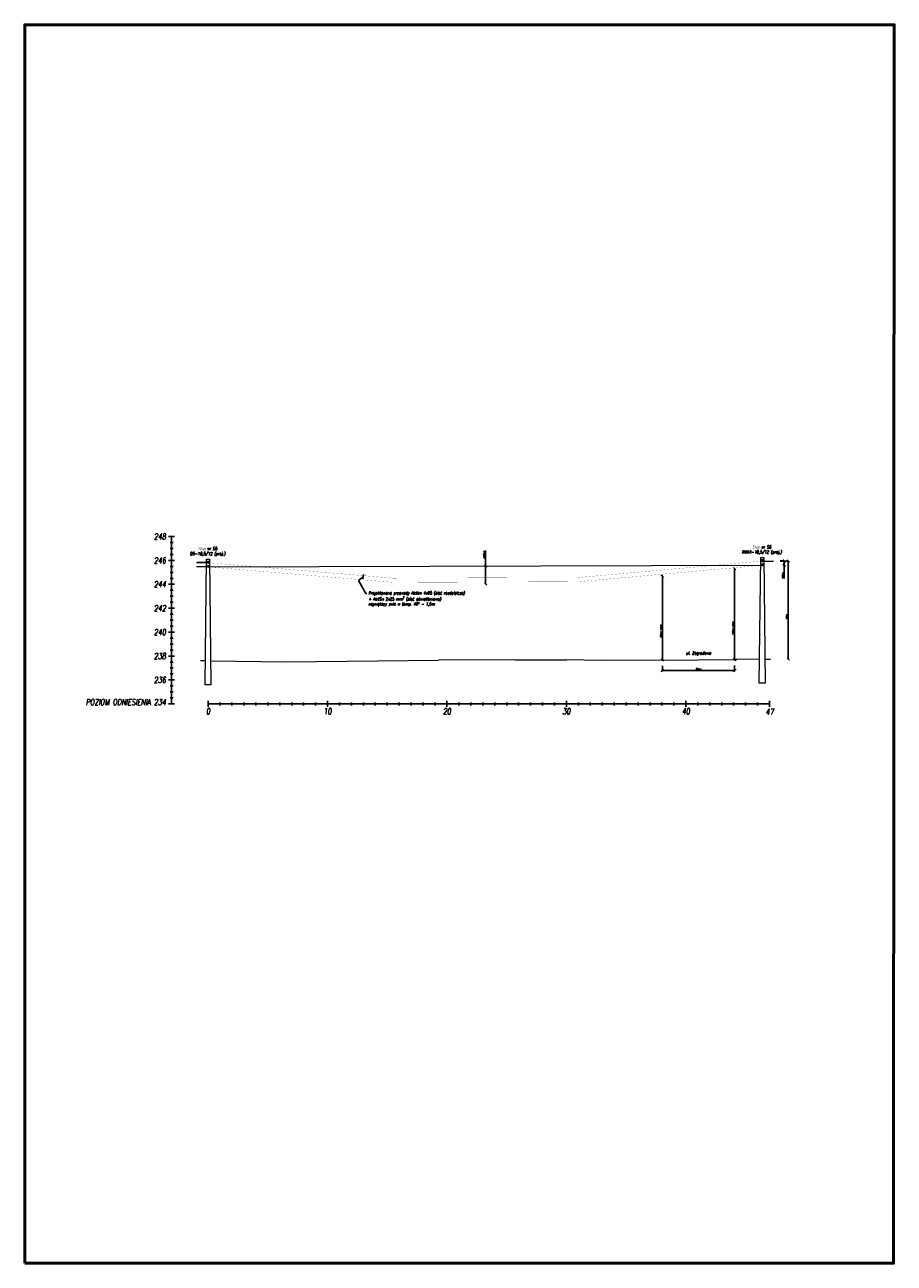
# Model space of a CAD drawing. Header units: metres. Extents: x 6535164 to 6537212, y 5563307 to 5565590.
# Tile 23 of 24: x 6537097 to 6537169, y 5563941 to 5564045. Entities that reach past the tile are written whole.
import ezdxf
from ezdxf import colors
from ezdxf.entities.mleader import LeaderData, LeaderLine
from ezdxf.lldxf.tags import DXFTag
from ezdxf.math import Vec2, Vec3

# ---------------------------------------------------------------- set-up
doc = ezdxf.new("R2010")
doc.units = ezdxf.units.M
doc.linetypes.add('CIĄGłA', pattern=[0])
doc.layers.add('_ABS_Pomocnicze', color=6, linetype='Continuous', lineweight=50, plot=False)
for name, color, linetype in [('C-DROGI-PROFILE-WIDOKI', 7, 'Continuous'), ('ELE TD', 7, 'Continuous'), ('SCHEMATY_ELE', 7, 'Continuous')]:
    doc.layers.add(name, color=color, linetype=linetype)
doc.layers.add('ELE', color=7, linetype='Continuous', lineweight=35)
doc.styles.add('Romans_0.9', font='romans.shx', dxfattribs={"width": 0.75, "oblique": 9, "height": 0.1})
doc.styles.get("Standard").update_dxf_attribs({"font": 'simplex.shx'})
tags = doc.linetypes.add('AsXSn 4x25', pattern='A,10,-1.5,["4x25",Standard,S=0.75,R=0,X=-1.15,Y=-0.375],-1.5', length=13).pattern_tags.tags
tags[6] = DXFTag(74, 10)
doc.dimstyles.new('ISO-25', dxfattribs={"dimtxt": 2.5, "dimasz": 2.5, "dimexe": 1.25, "dimexo": 0.625, "dimtad": 1, "dimtxsty": 'Standard', "dimcen": 2.5, "dimadec": 0, "dimazin": 0, "dimtfac": 1, "dimtmove": 0, "dimatfit": 3, "dimfxl": 1, "dimarcsym": 0})

# ---------------------------------------------------------------- blocks, each defined once
blk = doc.blocks.new('_OBLIQUE')
at = {"color": 0, "linetype": 'ByBlock', "lineweight": -2}
for p, q in [((-0.5, -0.5), (0.5, 0.5)), ((0, 0), (0, 0))]:
    blk.add_line(p, q, dxfattribs=at)
blk = doc.blocks.new('*D63')
at = {"layer": 'Defpoints', "color": 0, "linetype": 'Continuous', "transparency": 16777216}
for p in [(6537158.27, 5563999.91), (6537160.44, 5563999.91), (6537158.27, 5563991.71)]:
    blk.add_point(p, dxfattribs=at)
at = {"layer": 'ELE TD', "color": 0, "linetype": 'Continuous', "lineweight": -2, "transparency": 16777216}
for p in [(6537159.77, 5563999.91), (6537160.44, 5563991.71)]:
    blk.add_line(p, (6537160.44, 5563999.91), dxfattribs=at)
at = {"layer": 'ELE TD', "color": 0, "linetype": 'Continuous', "lineweight": -2, "transparency": 16777216, "xscale": 0.2, "yscale": 0.2, "zscale": 0.2}
for p, rotation in [((6537160.44, 5563999.91), 90), ((6537160.44, 5563991.71), 270)]:
    blk.add_blockref('_OBLIQUE', p, dxfattribs=dict(at, rotation=rotation))
at = {"layer": 'ELE TD', "color": 0, "linetype": 'Continuous', "lineweight": 18, "transparency": 16777216, "insert": (6537160.34, 5563995.26), "char_height": 0.1, "attachment_point": 5, "rotation": 90, "style": 'Romans_0.9'}
blk.add_mtext('8,2 m', dxfattribs=at)
blk = doc.blocks.new('*D61')
at = {"layer": 'Defpoints', "color": 0, "linetype": 'Continuous', "transparency": 16777216}
for p in [(6537149.91, 5563991.64), (6537155.95, 5563991.68), (6537149.91, 5563990.76)]:
    blk.add_point(p, dxfattribs=at)
at = {"layer": 'ELE TD', "color": 0, "linetype": 'Continuous', "lineweight": -2, "transparency": 16777216}
for p, q in [((6537149.91, 5563991.14), (6537149.91, 5563990.76)), ((6537155.95, 5563990.76), (6537149.91, 5563990.76)), ((6537155.95, 5563991.18), (6537155.95, 5563990.76))]:
    blk.add_line(p, q, dxfattribs=at)
at = {"layer": 'ELE TD', "color": 0, "linetype": 'Continuous', "lineweight": -2, "transparency": 16777216, "xscale": 0.2, "yscale": 0.2, "zscale": 0.2, "rotation": 180}
blk.add_blockref('_OBLIQUE', (6537149.91, 5563990.76), dxfattribs=at)
at = {"layer": 'ELE TD', "color": 0, "linetype": 'Continuous', "lineweight": -2, "transparency": 16777216, "xscale": 0.2, "yscale": 0.2, "zscale": 0.2}
blk.add_blockref('_OBLIQUE', (6537155.95, 5563990.76), dxfattribs=at)
at = {"layer": 'ELE TD', "color": 0, "linetype": 'Continuous', "lineweight": 18, "transparency": 16777216, "insert": (6537152.93, 5563990.87), "char_height": 0.1, "attachment_point": 5, "style": 'Romans_0.9'}
blk.add_mtext('6,04 m', dxfattribs=at)
blk = doc.blocks.new('*D62')
at = {"layer": 'Defpoints', "color": 0, "linetype": 'Continuous', "transparency": 16777216}
for p in [(6537135.09, 5563999.49), (6537135.1, 5563999.49), (6537135.09, 5563997.99)]:
    blk.add_point(p, dxfattribs=at)
at = {"layer": 'ELE TD', "color": 0, "linetype": 'Continuous', "lineweight": -2, "transparency": 16777216}
for p, q in [((6537135.1, 5563999.49), (6537135.1, 5564000.79)), ((6537135.09, 5563999.49), (6537135.1, 5563999.49)), ((6537135.1, 5563997.99), (6537135.1, 5563999.49))]:
    blk.add_line(p, q, dxfattribs=at)
at = {"layer": 'ELE TD', "color": 0, "linetype": 'Continuous', "lineweight": -2, "transparency": 16777216, "xscale": 0.2, "yscale": 0.2, "zscale": 0.2}
for p, rotation in [((6537135.1, 5563999.49), 90), ((6537135.1, 5563997.99), 270)]:
    blk.add_blockref('_OBLIQUE', p, dxfattribs=dict(at, rotation=rotation))
at = {"layer": 'ELE TD', "color": 0, "linetype": 'Continuous', "lineweight": 18, "transparency": 16777216, "insert": (6537134.99, 5564000.46), "char_height": 0.1, "attachment_point": 5, "rotation": 90, "style": 'Romans_0.9'}
blk.add_mtext('f{\\H0.7x;\\S^ 40;}=1,5 m', dxfattribs=at)
blk = doc.blocks.new('*D64')
at = {"layer": 'Defpoints', "color": 0, "linetype": 'Continuous', "transparency": 16777216}
for p in [(6537155.95, 5563999.27), (6537155.95, 5563991.68), (6537155.95, 5563991.68)]:
    blk.add_point(p, dxfattribs=at)
at = {"layer": 'ELE TD', "color": 0, "linetype": 'Continuous', "lineweight": -2, "transparency": 16777216}
for p, q in [((6537155.95, 5563999.27), (6537155.95, 5563999.27)), ((6537155.95, 5563999.27), (6537155.95, 5563991.68)), ((6537155.95, 5563991.68), (6537155.95, 5563991.68))]:
    blk.add_line(p, q, dxfattribs=at)
at = {"layer": 'ELE TD', "color": 0, "linetype": 'Continuous', "lineweight": -2, "transparency": 16777216, "xscale": 0.2, "yscale": 0.2, "zscale": 0.2}
for p, rotation in [((6537155.95, 5563999.27), 89.99790145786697), ((6537155.95, 5563991.68), 269.997901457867)]:
    blk.add_blockref('_OBLIQUE', p, dxfattribs=dict(at, rotation=rotation))
at = {"layer": 'ELE TD', "color": 0, "linetype": 'Continuous', "lineweight": 18, "transparency": 16777216, "insert": (6537155.84, 5563994.3), "char_height": 0.1, "attachment_point": 5, "rotation": 89.9979, "style": 'Romans_0.9'}
blk.add_mtext('7,59 m > 4,50 m', dxfattribs=at)
blk = doc.blocks.new('*D65')
at = {"layer": 'Defpoints', "color": 0, "linetype": 'Continuous', "transparency": 16777216}
for p in [(6537149.91, 5563998.65), (6537149.91, 5563998.65), (6537149.91, 5563991.64)]:
    blk.add_point(p, dxfattribs=at)
at = {"layer": 'ELE TD', "color": 0, "linetype": 'Continuous', "lineweight": -2, "transparency": 16777216}
blk.add_line((6537149.91, 5563991.64), (6537149.91, 5563998.65), dxfattribs=at)
at = {"layer": 'ELE TD', "color": 0, "linetype": 'Continuous', "lineweight": -2, "transparency": 16777216, "xscale": 0.2, "yscale": 0.2, "zscale": 0.2}
for p, rotation in [((6537149.91, 5563998.65), 90), ((6537149.91, 5563991.64), 270)]:
    blk.add_blockref('_OBLIQUE', p, dxfattribs=dict(at, rotation=rotation))
at = {"layer": 'ELE TD', "color": 0, "linetype": 'Continuous', "lineweight": 18, "transparency": 16777216, "insert": (6537149.8, 5563994.05), "char_height": 0.1, "attachment_point": 5, "rotation": 90, "style": 'Romans_0.9'}
blk.add_mtext('7,02 m > 4,50 m', dxfattribs=at)
blk = doc.blocks.new('*D66')
at = {"layer": 'Defpoints', "color": 0, "linetype": 'Continuous', "transparency": 16777216}
for p in [(6537158.27, 5563999.92), (6537160.1, 5563999.92), (6537158.27, 5563999.56)]:
    blk.add_point(p, dxfattribs=at)
at = {"layer": 'ELE TD', "color": 0, "linetype": 'Continuous', "lineweight": -2, "transparency": 16777216}
for p, q in [((6537159.77, 5563999.92), (6537160.1, 5563999.92)), ((6537160.1, 5563999.92), (6537160.1, 5563999.56)), ((6537160.1, 5563999.56), (6537160.1, 5563998.46))]:
    blk.add_line(p, q, dxfattribs=at)
at = {"layer": 'ELE TD', "color": 0, "linetype": 'Continuous', "lineweight": -2, "transparency": 16777216, "xscale": 0.2, "yscale": 0.2, "zscale": 0.2}
for p, rotation in [((6537160.1, 5563999.92), 90), ((6537160.1, 5563999.56), 270)]:
    blk.add_blockref('_OBLIQUE', p, dxfattribs=dict(at, rotation=rotation))
at = {"layer": 'ELE TD', "color": 0, "linetype": 'Continuous', "lineweight": 18, "transparency": 16777216, "insert": (6537159.99, 5563998.72), "char_height": 0.1, "attachment_point": 5, "rotation": 90, "style": 'Romans_0.9'}
blk.add_mtext('0,36 m', dxfattribs=at)

msp = doc.modelspace()

# ---------------------------------------------------------------- hatches: boundary and pattern name
at = {"layer": 'ELE', "linetype": 'CIĄGłA', "lineweight": 18}
h = msp.add_hatch(color=252, dxfattribs=at)
h.dxf.hatch_style = 1
h.paths.add_polyline_path([(6537111.832, 5563999.779), (6537111.832, 5563999.789), (6537110.94, 5563999.789), (6537110.94, 5563999.779)])
at = {"layer": 'ELE', "lineweight": 18}
h = msp.add_hatch(color=7, dxfattribs=at)
h.dxf.hatch_style = 1
h.paths.add_polyline_path([(6537111.87, 5563999.874), (6537111.87, 5563999.864, 0.4142136), (6537111.875, 5563999.869, 0.4142136)])
h.paths.add_polyline_path([(6537111.87, 5563999.874, 0.4142136), (6537111.865, 5563999.869, 0.4142136), (6537111.87, 5563999.864)])
h = msp.add_hatch(color=7, dxfattribs=at)
h.dxf.hatch_style = 1
h.paths.add_polyline_path([(6537158.266, 5564000.014), (6537158.266, 5564000.004, 0.4142136), (6537158.271, 5564000.009, 0.4142136)])
h.paths.add_polyline_path([(6537158.266, 5564000.014, 0.4142136), (6537158.261, 5564000.009, 0.4142136), (6537158.266, 5564000.004)])
at = {"layer": 'ELE', "linetype": 'CIĄGłA', "lineweight": 18}
h = msp.add_hatch(color=7, dxfattribs=at)
h.dxf.hatch_style = 1
h.paths.add_polyline_path([(6537158.303, 5563999.909), (6537158.303, 5563999.919), (6537159.195, 5563999.919), (6537159.195, 5563999.909)])
h = msp.add_hatch(color=252, dxfattribs=at)
h.dxf.hatch_style = 1
h.paths.add_polyline_path([(6537111.832, 5563999.429), (6537111.832, 5563999.439), (6537110.94, 5563999.439), (6537110.94, 5563999.429)])
at = {"layer": 'ELE', "lineweight": 18}
h = msp.add_hatch(color=7, dxfattribs=at)
h.dxf.hatch_style = 1
h.paths.add_polyline_path([(6537111.87, 5563999.524), (6537111.87, 5563999.514, 0.4142136), (6537111.875, 5563999.519, 0.4142136)])
h.paths.add_polyline_path([(6537111.87, 5563999.524, 0.4142136), (6537111.865, 5563999.519, 0.4142136), (6537111.87, 5563999.514)])
h = msp.add_hatch(color=7, dxfattribs=at)
h.dxf.hatch_style = 1
h.paths.add_polyline_path([(6537158.266, 5563999.664), (6537158.266, 5563999.654, 0.4142136), (6537158.271, 5563999.659, 0.4142136)])
h.paths.add_polyline_path([(6537158.266, 5563999.664, 0.4142136), (6537158.261, 5563999.659, 0.4142136), (6537158.266, 5563999.654)])

# ---------------------------------------------------------------- linework, layer by layer
at = {"layer": '_ABS_Pomocnicze'}
msp.add_lwpolyline([(6537096.522, 5563941.169), (6537096.522, 5564044.782), (6537169.319, 5564044.782), (6537169.26, 5563941.169)], close=True, dxfattribs=at)
at = {"layer": 'C-DROGI-PROFILE-WIDOKI', "color": 7, "linetype": 'Continuous', "lineweight": -3}
for p, q in [((6537108.566, 5564001.969), (6537109.066, 5564001.969)), ((6537108.816, 5563987.969), (6537108.816, 5564001.969)), ((6537108.691, 5564001.469), (6537108.941, 5564001.469)), ((6537108.691, 5564000.969), (6537108.941, 5564000.969)), ((6537108.566, 5563999.969), (6537109.066, 5563999.969)), ((6537108.691, 5564000.469), (6537108.941, 5564000.469)), ((6537108.691, 5563999.469), (6537108.941, 5563999.469)), ((6537108.691, 5563998.969), (6537108.941, 5563998.969)), ((6537108.566, 5563997.969), (6537109.066, 5563997.969)), ((6537108.691, 5563998.469), (6537108.941, 5563998.469)), ((6537108.691, 5563997.469), (6537108.941, 5563997.469)), ((6537108.691, 5563996.969), (6537108.941, 5563996.969)), ((6537108.566, 5563995.969), (6537109.066, 5563995.969)), ((6537108.691, 5563996.469), (6537108.941, 5563996.469)), ((6537108.691, 5563995.469), (6537108.941, 5563995.469)), ((6537108.691, 5563994.969), (6537108.941, 5563994.969)), ((6537108.566, 5563993.969), (6537109.066, 5563993.969)), ((6537108.691, 5563994.469), (6537108.941, 5563994.469)), ((6537108.691, 5563993.469), (6537108.941, 5563993.469)), ((6537108.691, 5563992.969), (6537108.941, 5563992.969)), ((6537108.691, 5563992.469), (6537108.941, 5563992.469)), ((6537108.566, 5563991.969), (6537109.066, 5563991.969)), ((6537108.691, 5563991.469), (6537108.941, 5563991.469)), ((6537108.691, 5563990.969), (6537108.941, 5563990.969)), ((6537108.691, 5563990.469), (6537108.941, 5563990.469)), ((6537108.566, 5563989.969), (6537109.066, 5563989.969)), ((6537108.691, 5563989.469), (6537108.941, 5563989.469)), ((6537108.691, 5563988.969), (6537108.941, 5563988.969)), ((6537108.691, 5563988.469), (6537108.941, 5563988.469)), ((6537108.566, 5563987.969), (6537109.066, 5563987.969)), ((6537111.87, 5563987.719), (6537111.87, 5563988.219)), ((6537111.87, 5563987.969), (6537131.87, 5563987.969)), ((6537112.87, 5563987.844), (6537112.87, 5563988.094)), ((6537113.87, 5563987.844), (6537113.87, 5563988.094)), ((6537114.87, 5563987.844), (6537114.87, 5563988.094)), ((6537115.87, 5563987.844), (6537115.87, 5563988.094)), ((6537116.87, 5563987.844), (6537116.87, 5563988.094)), ((6537117.87, 5563987.844), (6537117.87, 5563988.094)), ((6537118.87, 5563987.844), (6537118.87, 5563988.094)), ((6537119.87, 5563987.844), (6537119.87, 5563988.094)), ((6537120.87, 5563987.844), (6537120.87, 5563988.094)), ((6537121.87, 5563987.719), (6537121.87, 5563988.219)), ((6537122.87, 5563987.844), (6537122.87, 5563988.094)), ((6537123.87, 5563987.844), (6537123.87, 5563988.094)), ((6537124.87, 5563987.844), (6537124.87, 5563988.094)), ((6537125.87, 5563987.844), (6537125.87, 5563988.094)), ((6537126.87, 5563987.844), (6537126.87, 5563988.094)), ((6537127.87, 5563987.844), (6537127.87, 5563988.094)), ((6537128.87, 5563987.844), (6537128.87, 5563988.094)), ((6537129.87, 5563987.844), (6537129.87, 5563988.094)), ((6537130.87, 5563987.844), (6537130.87, 5563988.094)), ((6537131.87, 5563987.719), (6537131.87, 5563988.219)), ((6537131.87, 5563987.719), (6537131.87, 5563988.219)), ((6537131.87, 5563987.969), (6537158.87, 5563987.969)), ((6537132.87, 5563987.844), (6537132.87, 5563988.094)), ((6537133.87, 5563987.844), (6537133.87, 5563988.094)), ((6537134.87, 5563987.844), (6537134.87, 5563988.094)), ((6537135.87, 5563987.844), (6537135.87, 5563988.094)), ((6537136.87, 5563987.844), (6537136.87, 5563988.094)), ((6537137.87, 5563987.844), (6537137.87, 5563988.094)), ((6537138.87, 5563987.844), (6537138.87, 5563988.094)), ((6537139.87, 5563987.844), (6537139.87, 5563988.094)), ((6537140.87, 5563987.844), (6537140.87, 5563988.094)), ((6537141.87, 5563987.719), (6537141.87, 5563988.219)), ((6537142.87, 5563987.844), (6537142.87, 5563988.094)), ((6537143.87, 5563987.844), (6537143.87, 5563988.094)), ((6537144.87, 5563987.844), (6537144.87, 5563988.094)), ((6537145.87, 5563987.844), (6537145.87, 5563988.094)), ((6537146.87, 5563987.844), (6537146.87, 5563988.094)), ((6537147.87, 5563987.844), (6537147.87, 5563988.094)), ((6537148.87, 5563987.844), (6537148.87, 5563988.094)), ((6537149.87, 5563987.844), (6537149.87, 5563988.094)), ((6537150.87, 5563987.844), (6537150.87, 5563988.094)), ((6537151.87, 5563987.719), (6537151.87, 5563988.219)), ((6537152.87, 5563987.844), (6537152.87, 5563988.094)), ((6537153.87, 5563987.844), (6537153.87, 5563988.094)), ((6537154.87, 5563987.844), (6537154.87, 5563988.094)), ((6537155.87, 5563987.844), (6537155.87, 5563988.094)), ((6537156.87, 5563987.844), (6537156.87, 5563988.094)), ((6537157.87, 5563987.844), (6537157.87, 5563988.094)), ((6537158.87, 5563987.719), (6537158.87, 5563988.219))]:
    msp.add_line(p, q, dxfattribs=at)
at = {"layer": 'ELE', "color": 252, "linetype": 'CIĄGłA', "lineweight": 18}
for points in [[(6537110.94, 5563999.804), (6537110.94, 5563999.764)], [(6537111.832, 5563999.789), (6537110.94, 5563999.789)], [(6537111.832, 5563999.779), (6537110.94, 5563999.779)], [(6537110.94, 5563999.454), (6537110.94, 5563999.414)], [(6537111.832, 5563999.439), (6537110.94, 5563999.439)], [(6537111.832, 5563999.429), (6537110.94, 5563999.429)]]:
    msp.add_lwpolyline(points, dxfattribs=at)
at = {"layer": 'ELE', "color": 7, "linetype": 'CIĄGłA', "lineweight": 18}
for points in [[(6537111.744, 5564000.069), (6537111.996, 5564000.069), (6537112.114, 5563989.569), (6537111.626, 5563989.569)], [(6537111.907, 5563999.894), (6537111.907, 5563999.744), (6537111.832, 5563999.744), (6537111.832, 5563999.894)], [(6537158.14, 5564000.209), (6537158.392, 5564000.209), (6537158.51, 5563989.709), (6537158.022, 5563989.709)], [(6537158.303, 5564000.034), (6537158.303, 5563999.884), (6537158.228, 5563999.884), (6537158.228, 5564000.034)], [(6537111.907, 5563999.544), (6537111.907, 5563999.394), (6537111.832, 5563999.394), (6537111.832, 5563999.544)], [(6537158.303, 5563999.684), (6537158.303, 5563999.534), (6537158.228, 5563999.534), (6537158.228, 5563999.684)]]:
    msp.add_lwpolyline(points, close=True, dxfattribs=at)
for points in [[(6537158.303, 5563999.919), (6537159.195, 5563999.919)], [(6537158.303, 5563999.909), (6537159.195, 5563999.909)], [(6537159.195, 5563999.934), (6537159.195, 5563999.894)]]:
    msp.add_lwpolyline(points, dxfattribs=at)
at = {"layer": 'ELE TD', "color": 94, "linetype": 'Continuous', "lineweight": 18}
for p, q in [((6537112.091, 5563991.566), (6537118.4, 5563991.479)), ((6537118.4, 5563991.479), (6537131.16, 5563991.619)), ((6537137.54, 5563991.649), (6537131.16, 5563991.619)), ((6537137.54, 5563991.649), (6537141.9, 5563991.649)), ((6537144.77, 5563991.599), (6537141.9, 5563991.649)), ((6537149.906, 5563991.636), (6537144.77, 5563991.599)), ((6537156.17, 5563991.679), (6537155.946, 5563991.678)), ((6537158.044, 5563991.708), (6537156.17, 5563991.679)), ((6537158.487, 5563991.709), (6537158.955, 5563991.709))]:
    msp.add_line(p, q, dxfattribs=at)
at = {"layer": 'ELE TD', "color": 7, "linetype": 'AsXSn 4x25', "lineweight": 35}
for points in [[(6537111.87, 5563999.894), (6537111.87, 5563999.774), (6537111.907, 5563999.774)], [(6537158.266, 5564000.034), (6537158.266, 5563999.914), (6537158.303, 5563999.914)], [(6537111.87, 5563999.544), (6537111.87, 5563999.424), (6537111.907, 5563999.424)], [(6537158.266, 5563999.684), (6537158.266, 5563999.564), (6537158.303, 5563999.564)]]:
    msp.add_lwpolyline(points, dxfattribs=at)
at = {"layer": 'ELE TD', "color": 1, "lineweight": 18, "ltscale": 0.25, "const_width": 0.01}
msp.add_lwpolyline([(6537111.907, 5563999.774, 0.0647123), (6537158.266, 5563999.914)], format="xyb", dxfattribs=at)
at = {"layer": 'ELE TD', "color": 6, "lineweight": 18, "ltscale": 0.25, "const_width": 0.01}
msp.add_lwpolyline([(6537111.907, 5563999.424, 0.0647123), (6537158.266, 5563999.564)], format="xyb", dxfattribs=at)
at = {"layer": 'ELE TD', "color": 252, "lineweight": 18}
msp.add_lwpolyline([(6537111.907, 5563999.424), (6537158.266, 5563999.564)], dxfattribs=at)
at = {"layer": 'ELE TD', "color": 94, "linetype": 'Continuous', "lineweight": 18}
msp.add_lwpolyline([(6537111.648, 5563991.569), (6537111.24, 5563991.569)], dxfattribs=at)
at = {"layer": 'ELE TD', "color": 5, "linetype": 'Continuous', "lineweight": 18}
msp.add_lwpolyline([(6537149.906, 5563991.636), (6537155.946, 5563991.678)], dxfattribs=at)

# ---------------------------------------------------------------- texts
at = {"layer": 'C-DROGI-PROFILE-WIDOKI', "color": 7, "linetype": 'Continuous', "lineweight": -3, "char_height": 0.5, "style": 'Romans_0.9'}
for s, insert, attachment_point in [('248', (6537108.342, 5564001.969), 6), ('246', (6537108.342, 5563999.969), 6), ('244', (6537108.342, 5563997.969), 6), ('242', (6537108.342, 5563995.969), 6), ('240', (6537108.342, 5563993.969), 6), ('238', (6537108.342, 5563991.969), 6), ('236', (6537108.342, 5563989.969), 6), ('0', (6537111.87, 5563987.594), 2), ('10', (6537121.87, 5563987.594), 2), ('20', (6537131.87, 5563987.594), 2), ('30', (6537141.87, 5563987.594), 2), ('40', (6537151.87, 5563987.594), 2), ('47', (6537158.891, 5563987.554), 2)]:
    msp.add_mtext(s, dxfattribs=dict(at, insert=insert, attachment_point=attachment_point))
at = {"layer": 'C-DROGI-PROFILE-WIDOKI', "color": 7, "linetype": 'Continuous', "lineweight": -3, "insert": (6537108.342, 5563988.119), "char_height": 0.5, "width": 7.41439, "attachment_point": 6, "style": 'Romans_0.9'}
msp.add_mtext('POZIOM ODNIESIENIA 234', dxfattribs=at)
at = {"layer": 'ELE TD', "color": 7, "linetype": 'Continuous', "lineweight": 18, "char_height": 0.25, "width": 9.40416, "attachment_point": 8, "style": 'Romans_0.9'}
for s, insert in [('Słup nr S5^JO5-10,5/12 (proj.)', (6537111.832, 5564000.325)), ('Słup nr S6^JRNK4-10,5/12 (proj.)', (6537158.228, 5564000.465))]:
    msp.add_mtext(s, dxfattribs=dict(at, insert=insert))
at = {"layer": 'SCHEMATY_ELE', "color": 7, "lineweight": 18, "insert": (6537152.926, 5563992.172), "char_height": 0.25, "attachment_point": 5, "style": 'Romans_0.9'}
msp.add_mtext_dynamic_manual_height_columns('ul. Zagrodowa', width=2.37869, gutter_width=12.5, heights=[0], dxfattribs=at)

# ---------------------------------------------------------------- dimensions: what is measured, and where the dimension line sits
at = {"layer": 'ELE TD', "color": 7, "linetype": 'Continuous', "lineweight": 18}
dim = msp.add_linear_dim(base=(6537135.098, 5563999.494), p1=(6537135.086, 5563997.994), p2=(6537135.086, 5563999.494), angle=90, text='f{\\H0.7x;\\S^ 40;}=<>', dimstyle='ISO-25', override={"dimtxt": 0.25, "dimasz": 0.2, "dimexe": 0, "dimexo": 0, "dimgap": 0.05, "dimpost": ' m', "dimtxsty": 'Romans_0.9', "dimblk1": 'OBLIQUE', "dimblk2": 'OBLIQUE', "dimsah": 1, "dimse1": 1}, dxfattribs=at)
dim.commit()
dim.dimension.update_dxf_attribs({"geometry": '*D62', "text_midpoint": (6537135.098, 5564000.456), "dimtype": 161})
for base, p1, p2, angle, override, picture, middle in [((6537160.095867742, 5563999.919465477), (6537158.265778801, 5563999.564465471), (6537158.265778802, 5563999.919465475), 89.99999985, {"dimtxt": 0.25, "dimasz": 0.2, "dimexe": 0, "dimexo": 1.5, "dimgap": 0.05, "dimdec": 2, "dimpost": ' m', "dimtxsty": 'Romans_0.9', "dimblk1": 'OBLIQUE', "dimblk2": 'OBLIQUE', "dimsah": 1, "dimse1": 1}, '*D66', (6537160.095867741, 5563998.715058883)), ((6537160.444836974, 5563999.914465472), (6537158.265778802, 5563991.709465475), (6537158.265778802, 5563999.91446547), 90, {"dimtxt": 0.25, "dimasz": 0.2, "dimexe": 0, "dimexo": 1.5, "dimgap": 0.05, "dimdec": 2, "dimpost": ' m', "dimtxsty": 'Romans_0.9', "dimblk1": 'OBLIQUE', "dimblk2": 'OBLIQUE', "dimsah": 1, "dimse1": 1}, '*D63', (6537160.444836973, 5563995.262733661)), ((6537149.9058, 5563998.6506), (6537149.9058, 5563991.6355), (6537149.9058, 5563998.6506), 90, {"dimtxt": 0.25, "dimasz": 0.2, "dimexe": 0, "dimexo": 0, "dimgap": 0.05, "dimdec": 2, "dimpost": ' m > 4,50 m', "dimtxsty": 'Romans_0.9', "dimblk1": 'OBLIQUE', "dimblk2": 'OBLIQUE', "dimsah": 1}, '*D65', (6537149.9058, 5563994.049)), ((6537155.946, 5563991.678), (6537155.946, 5563999.271), (6537155.946, 5563991.678), 269.9979, {"dimtxt": 0.25, "dimasz": 0.2, "dimexe": 0, "dimexo": 0, "dimgap": 0.05, "dimdec": 2, "dimpost": ' m > 4,50 m', "dimtxsty": 'Romans_0.9', "dimblk1": 'OBLIQUE', "dimblk2": 'OBLIQUE', "dimsah": 1}, '*D64', (6537155.946, 5563994.296))]:
    dim = msp.add_linear_dim(base=base, p1=p1, p2=p2, angle=angle, dimstyle='ISO-25', override=override, dxfattribs=at)
    dim.commit()
    dim.dimension.update_dxf_attribs({"geometry": picture, "text_midpoint": middle, "dimtype": 161})
dim = msp.add_linear_dim(base=(6537149.906, 5563990.756), p1=(6537155.946, 5563991.678), p2=(6537149.906, 5563991.636), dimstyle='ISO-25', override={"dimtxt": 0.25, "dimasz": 0.2, "dimexe": 0, "dimexo": 0.5, "dimgap": 0.05, "dimpost": ' m', "dimtxsty": 'Romans_0.9', "dimblk1": 'OBLIQUE', "dimblk2": 'OBLIQUE', "dimsah": 1}, dxfattribs=at)
dim.commit()
dim.dimension.update_dxf_attribs({"geometry": '*D61', "text_midpoint": (6537152.926, 5563990.756), "dimtype": 160})

# ---------------------------------------------------------------- next in the draw order: leaders
ml = msp.add_multileader_mtext('Standard', dxfattribs=at)
ml.set_content('\\A1;Projektowane przewody AsXsn 4x95 (sieć rozdzielcza) ^J+ AsXSn 2x25 mm{\\H0.7x;\\S2^ ;\\H1.42857x; (sieć oświetleniowa)\\Pnajwiększy zwis w temp. 40%%D - 1,5m}', color=7, style='Romans_0.9')
ml.set_leader_properties()
ml.set_arrow_properties(name='OBLIQUE')
ml.build(insert=Vec2(0, 0))
ml.multileader.update_dxf_attribs({"has_text_frame": 1, "dogleg_length": 0.1, "arrow_head_size": 0.25})
ctx = ml.context
ctx.base_point, ctx.char_height, ctx.arrow_head_size, ctx.landing_gap_size, ctx.plane_origin = Vec3(6537125.17, 5563997.202), 0.25, 0.25, 0.125, Vec3(6537124.223, 5563998.829)
notes = []
notes.append((ctx, [(0, (1, 1, 0), (6537125.07, 5563997.202), (1, 0), 0.1, [(1, [(6537124.857, 5563998.605), (6537124.454, 5563998.277)], 0, [])])]))
ctx.mtext.insert, ctx.mtext.flow_direction = Vec3(6537125.295, 5563997.368), 5
ctx.mtext.has_bg_fill, ctx.mtext.bg_color, ctx.mtext.bg_scale_factor, ctx.mtext.bg_transparency, ctx.mtext.use_window_bg_color = 1, -1027028792, 1.5, 0, 1
for ctx, leaders in notes:
    for number, flags, end, landing, length, lines in leaders:
        leader = LeaderData()
        leader.index, (leader.has_last_leader_line, leader.has_dogleg_vector, leader.attachment_direction) = number, flags
        leader.last_leader_point, leader.dogleg_vector, leader.dogleg_length = Vec3(end), Vec3(landing), length
        for number, points, colour, breaks in lines:
            line = LeaderLine()
            line.index, line.vertices, line.color, line.breaks = number, Vec3.list(points), colors.encode_raw_color(colour), breaks
            leader.lines.append(line)
        ctx.leaders.append(leader)

doc.saveas('drawing.dxf')
